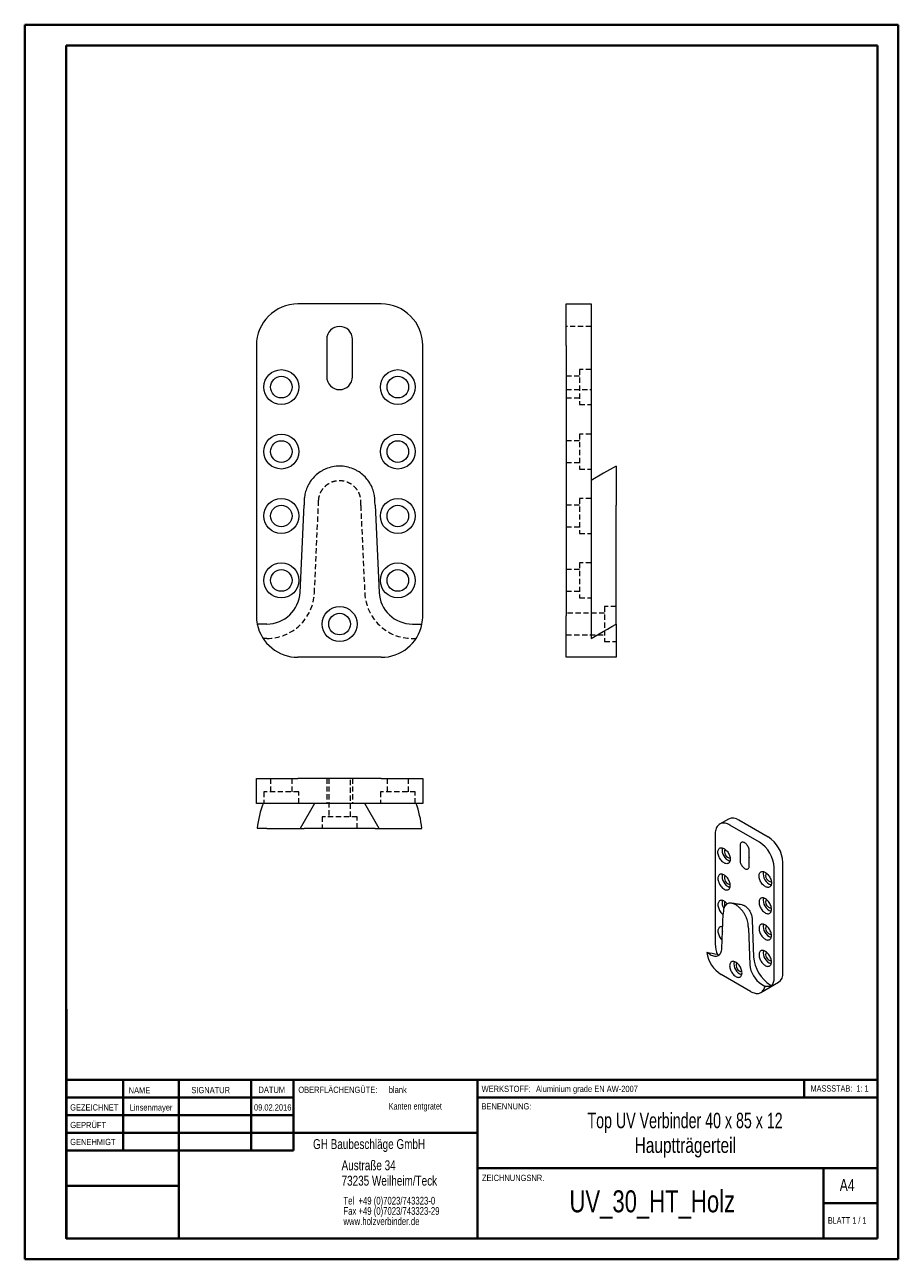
# Model space of a CAD drawing. Header units: millimetres. Extents: x 0 to 210, y 0 to 297.
import ezdxf

# ---------------------------------------------------------------- set-up
doc = ezdxf.new("R2010")
doc.units = ezdxf.units.MM
doc.linetypes.add('HIDDEN', pattern=[1.905, 1.27, -0.635])
doc.styles.add('SLDTEXTSTYLE0', font='TXT', dxfattribs={"width": 0.75})
doc.styles.add('SLDTEXTSTYLE1', font='TXT', dxfattribs={"width": 0.681818})
doc.styles.add('SLDTEXTSTYLE2', font='TXT', dxfattribs={"width": 0.7})
doc.styles.add('SLDTEXTSTYLE3', font='TXT', dxfattribs={"width": 0.689655})

# ---------------------------------------------------------------- blocks, each defined once
blk = doc.blocks.new('SW_NOTE_0')
at = {"color": 0, "linetype": 'Continuous', "lineweight": 0, "char_height": 1.8521, "attachment_point": 1, "style": 'SLDTEXTSTYLE0'}
for s, insert in [('Tel  +49 (0)7023/743323-0', (0, 2.39)), ('Fax +49 (0)7023/743323-29', (0, -0.08)), ('www.holzverbinder.de', (0, -2.55))]:
    blk.add_mtext(s, dxfattribs=dict(at, insert=insert))

msp = doc.modelspace()

# ---------------------------------------------------------------- linework, layer by layer
at = {"color": 7, "linetype": 'Continuous', "lineweight": 40}
for p, q in [((0.08, 0.21), (0.08, 297.21)), ((0.08, 297.21), (210.08, 297.21)), ((210.08, 0.21), (210.08, 297.21)), ((210.08, 292.21), (210.08, 297.21)), ((10.08, 292.21), (205.08, 292.21)), ((10.08, 5.21), (10.08, 292.21)), ((205.08, 5.21), (205.08, 292.21)), ((10.11, 60.37), (10.11, 5.12)), ((205.08, 43.37), (10.11, 43.37)), ((23.71, 43.37), (23.71, 26.37)), ((37.1, 43.37), (37.1, 5.12)), ((54.51, 43.37), (54.51, 26.38)), ((64.71, 26.39), (64.71, 43.37)), ((108.91, 43.37), (108.91, 5.12)), ((187.47, 39.12), (187.47, 43.37)), ((64.71, 39.1), (10.11, 39.1)), ((205.08, 39.12), (108.91, 39.12)), ((64.71, 34.87), (10.11, 34.87)), ((108.91, 30.62), (10.11, 30.62)), ((64.71, 26.39), (10.11, 26.37)), ((108.91, 22.12), (205.08, 22.12)), ((192.08, 5.21), (192.08, 22.21)), ((37.1, 17.87), (10.11, 17.87)), ((10.11, 13.71), (10.08, 13.71)), ((205.08, 13.71), (192.08, 13.71)), ((10.11, 9.46), (10.08, 9.46)), ((10.08, 5.21), (205.08, 5.21)), ((205.08, 5.21), (180.99, 5.21)), ((0.08, 0.21), (210.08, 0.21))]:
    msp.add_line(p, q, dxfattribs=at)
at = {"color": 7, "linetype": 'Continuous', "lineweight": 15}
for p, q in [((85.77, 230.03), (65.77, 230.03)), ((130.25, 230.03), (136.25, 230.03)), ((130.25, 220.03), (130.25, 230.03)), ((136.25, 230.03), (136.25, 220.03)), ((55.77, 220.03), (55.77, 155.03)), ((72.67, 221.53), (72.67, 212.53)), ((78.87, 212.53), (78.87, 221.53)), ((95.77, 155.03), (95.77, 220.03)), ((130.25, 220.03), (130.25, 155.03)), ((136.25, 220.03), (136.25, 155.03)), ((66.26, 160.66), (67.22, 181.6)), ((84.31, 181.6), (85.28, 160.66)), ((142.25, 160.66), (142.25, 181.6)), ((142.25, 153.03), (142.25, 160.66)), ((130.25, 145.03), (130.25, 155.03)), ((136.25, 155.03), (136.25, 149.57)), ((58.27, 153.03), (55.97, 153.03)), ((93.27, 153.03), (95.57, 153.03)), ((142.25, 153.03), (142.25, 145.03)), ((85.77, 145.03), (65.77, 145.03)), ((142.25, 145.03), (130.25, 145.03)), ((55.77, 109.89), (55.77, 115.89)), ((55.77, 115.89), (65.77, 115.89)), ((85.77, 115.89), (65.77, 115.89)), ((85.77, 115.89), (95.77, 115.89)), ((95.77, 115.89), (95.77, 109.89)), ((65.77, 109.89), (55.77, 109.89)), ((85.77, 109.89), (65.77, 109.89)), ((69.72, 109.89), (66.26, 103.89)), ((85.28, 103.89), (81.82, 109.89)), ((95.77, 109.89), (85.77, 109.89)), ((169.24, 106.13), (167.12, 104.9)), ((176.69, 100.57), (169.61, 104.66)), ((178.81, 101.8), (171.74, 105.88)), ((58.27, 103.89), (55.97, 103.89)), ((58.27, 103.89), (66.26, 103.89)), ((66.26, 103.89), (67.22, 103.89)), ((84.31, 103.89), (85.28, 103.89)), ((85.28, 103.89), (93.27, 103.89)), ((93.27, 103.89), (95.57, 103.89)), ((166.08, 102.61), (166.08, 76.08)), ((172.05, 99.78), (172.05, 96.1)), ((174.18, 99), (174.18, 97.33)), ((174.25, 94.84), (174.25, 98.51)), ((182.34, 69.14), (182.34, 95.68)), ((180.22, 67.91), (180.22, 94.45)), ((167.67, 75.01), (168.01, 83.36)), ((174.95, 81.79), (175.29, 72.99)), ((174.05, 79.88), (174.39, 71.13)), ((164.84, 73.53), (164.03, 73.99)), ((166.91, 73.37), (166.65, 73.51)), ((174.56, 64.65), (167.49, 68.73)), ((177.06, 64.4), (181.31, 66.85)), ((177.22, 66.38), (178.03, 65.91)), ((179.34, 66.19), (179.65, 66.01))]:
    msp.add_line(p, q, dxfattribs=at)
at = {"color": 7, "linetype": 'HIDDEN', "lineweight": 0}
for p, q in [((136.25, 224.63), (130.25, 224.63)), ((133.45, 214.23), (133.45, 205.83)), ((136.25, 214.23), (133.45, 214.23)), ((133.45, 212.63), (130.25, 212.63)), ((130.25, 209.43), (136.25, 209.43)), ((130.25, 207.43), (133.45, 207.43)), ((133.45, 205.83), (136.25, 205.83)), ((133.45, 197.13), (130.25, 197.13)), ((133.45, 198.73), (133.45, 190.33)), ((136.25, 198.73), (133.45, 198.73)), ((130.25, 191.93), (133.45, 191.93)), ((133.45, 190.33), (136.25, 190.33)), ((69.72, 160.5), (70.69, 181.55)), ((80.84, 181.55), (81.82, 160.5)), ((133.45, 181.63), (130.25, 181.63)), ((133.45, 183.23), (133.45, 174.83)), ((136.25, 183.23), (133.45, 183.23)), ((130.25, 176.43), (133.45, 176.43)), ((133.45, 174.83), (136.25, 174.83)), ((133.45, 167.73), (133.45, 159.33)), ((136.25, 167.73), (133.45, 167.73)), ((133.45, 166.13), (130.25, 166.13)), ((130.25, 160.93), (133.45, 160.93)), ((133.45, 159.33), (136.25, 159.33)), ((139.45, 155.63), (130.25, 155.63)), ((139.45, 157.23), (139.45, 148.83)), ((142.25, 157.23), (139.45, 157.23)), ((58.27, 149.57), (57.39, 149.57)), ((93.27, 149.57), (94.14, 149.57)), ((130.25, 150.43), (139.45, 150.43)), ((139.45, 148.83), (142.25, 148.83)), ((59.17, 115.89), (59.17, 112.69)), ((64.37, 112.69), (64.37, 115.89)), ((72.67, 115.89), (72.67, 109.89)), ((73.17, 115.89), (73.17, 106.69)), ((78.37, 106.69), (78.37, 115.89)), ((78.87, 115.89), (78.87, 109.89)), ((87.17, 115.89), (87.17, 112.69)), ((92.37, 112.69), (92.37, 115.89)), ((65.97, 112.69), (57.57, 112.69)), ((57.57, 112.69), (57.57, 109.89)), ((65.97, 109.89), (65.97, 112.69)), ((93.97, 112.69), (85.57, 112.69)), ((85.57, 112.69), (85.57, 109.89)), ((93.97, 109.89), (93.97, 112.69)), ((79.97, 106.69), (71.57, 106.69)), ((71.57, 106.69), (71.57, 103.89)), ((79.97, 103.89), (79.97, 106.69))]:
    msp.add_line(p, q, dxfattribs=at)
at = {"color": 7, "linetype": 'Continuous', "lineweight": 0}
for p, q in [((64.71, 39.12), (10.11, 39.12)), ((23.71, 5.21), (23.71, 5.12)), ((54.51, 5.21), (54.51, 5.12))]:
    msp.add_line(p, q, dxfattribs=at)
at = {"color": 7, "linetype": 'Continuous', "lineweight": 15, "flags": 128}
for points in [[(142.25, 191.03), (139.25, 189.3), (136.25, 187.57)], [(136.25, 149.57), (137.18, 150.1), (138.14, 150.66), (139.13, 151.23), (140.15, 151.82), (141.19, 152.42), (142.25, 153.03)], [(169.61, 104.66), (169.32, 104.81), (169.03, 104.94), (168.75, 105.03), (168.47, 105.1), (168.19, 105.13), (167.93, 105.14), (167.68, 105.11), (167.44, 105.05), (167.22, 104.96), (167.01, 104.84), (166.82, 104.69), (166.66, 104.52), (166.51, 104.31), (166.38, 104.08), (166.27, 103.83), (166.19, 103.55), (166.13, 103.26), (166.09, 102.95), (166.08, 102.61)], [(169.69, 96.45), (169.67, 96.24), (169.64, 96.05), (169.58, 95.88), (169.5, 95.73), (169.4, 95.61), (169.28, 95.51), (169.15, 95.44), (169, 95.4), (168.83, 95.39), (168.66, 95.41), (168.48, 95.46), (168.29, 95.54), (168.11, 95.65), (167.92, 95.78), (167.74, 95.94), (167.57, 96.12), (167.41, 96.32), (167.25, 96.53), (167.12, 96.76), (167, 96.99), (166.9, 97.23), (166.82, 97.47), (166.76, 97.71), (166.73, 97.94), (166.72, 98.16), (166.73, 98.37), (166.76, 98.56), (166.82, 98.74), (166.9, 98.88), (167, 99.01), (167.12, 99.11), (167.25, 99.18), (167.41, 99.21), (167.57, 99.22), (167.74, 99.2), (167.92, 99.15), (168.11, 99.07), (168.29, 98.97), (168.48, 98.83), (168.66, 98.67), (168.83, 98.49), (169, 98.3), (169.15, 98.08), (169.28, 97.86), (169.4, 97.62), (169.5, 97.38), (169.58, 97.14), (169.64, 96.9), (169.67, 96.67), (169.69, 96.45)], [(174.25, 98.51), (174.23, 98.71), (174.2, 98.91), (174.14, 99.12), (174.06, 99.34), (173.95, 99.54), (173.83, 99.74), (173.7, 99.92), (173.55, 100.09), (173.39, 100.24), (173.23, 100.36), (173.07, 100.45), (172.91, 100.52), (172.75, 100.55), (172.6, 100.56), (172.47, 100.53), (172.35, 100.47), (172.24, 100.38), (172.16, 100.26), (172.1, 100.12), (172.07, 99.96), (172.05, 99.78)], [(172.05, 96.1), (172.07, 95.91), (172.1, 95.7), (172.16, 95.49), (172.24, 95.28), (172.35, 95.07), (172.47, 94.88), (172.6, 94.69), (172.75, 94.52), (172.91, 94.38), (173.07, 94.26), (173.23, 94.16), (173.39, 94.1), (173.55, 94.06), (173.7, 94.06), (173.83, 94.09), (173.95, 94.15), (174.06, 94.24), (174.14, 94.35), (174.2, 94.49), (174.23, 94.66), (174.25, 94.84)], [(169.69, 90.12), (169.67, 90.34), (169.64, 90.58), (169.58, 90.81), (169.5, 91.05), (169.4, 91.29), (169.28, 91.53), (169.15, 91.75), (169, 91.97), (168.83, 92.17), (168.66, 92.35), (168.48, 92.5), (168.29, 92.64), (168.11, 92.74), (167.92, 92.82), (167.74, 92.88), (167.57, 92.9), (167.41, 92.89), (167.25, 92.85), (167.12, 92.78), (167, 92.68), (166.9, 92.56), (166.82, 92.41), (166.76, 92.24), (166.73, 92.04), (166.72, 91.84), (166.73, 91.61), (166.76, 91.38), (166.82, 91.15), (166.9, 90.9), (167, 90.66), (167.12, 90.43), (167.25, 90.2), (167.41, 89.99), (167.57, 89.79), (167.74, 89.61), (167.92, 89.46), (168.11, 89.32), (168.29, 89.21), (168.48, 89.13), (168.66, 89.08), (168.83, 89.06), (169, 89.07), (169.15, 89.11), (169.28, 89.18), (169.4, 89.28), (169.5, 89.4), (169.58, 89.55), (169.64, 89.72), (169.67, 89.91), (169.69, 90.12)], [(179.59, 90.74), (179.57, 90.53), (179.54, 90.34), (179.48, 90.16), (179.4, 90.02), (179.3, 89.89), (179.18, 89.79), (179.05, 89.73), (178.9, 89.69), (178.73, 89.68), (178.56, 89.7), (178.38, 89.75), (178.19, 89.83), (178.01, 89.94), (177.82, 90.07), (177.64, 90.23), (177.47, 90.41), (177.3, 90.6), (177.15, 90.82), (177.02, 91.04), (176.9, 91.28), (176.8, 91.52), (176.72, 91.76), (176.66, 92), (176.63, 92.23), (176.62, 92.45), (176.63, 92.66), (176.66, 92.85), (176.72, 93.02), (176.8, 93.17), (176.9, 93.29), (177.02, 93.39), (177.15, 93.46), (177.3, 93.5), (177.47, 93.51), (177.64, 93.49), (177.82, 93.44), (178.01, 93.36), (178.19, 93.25), (178.38, 93.12), (178.56, 92.96), (178.73, 92.78), (178.9, 92.58), (179.05, 92.37), (179.18, 92.14), (179.3, 91.91), (179.4, 91.67), (179.48, 91.43), (179.54, 91.19), (179.57, 90.96), (179.59, 90.74)], [(168.94, 85.71), (168.83, 85.84), (168.66, 86.02), (168.48, 86.17), (168.29, 86.31), (168.11, 86.42), (167.92, 86.5), (167.74, 86.55), (167.57, 86.57), (167.41, 86.56), (167.25, 86.52), (167.12, 86.45), (167, 86.35), (166.9, 86.23), (166.82, 86.08), (166.76, 85.91), (166.73, 85.72), (166.72, 85.51), (166.73, 85.29), (166.76, 85.06), (166.82, 84.82), (166.9, 84.58), (167, 84.34), (167.12, 84.1), (167.25, 83.88), (167.41, 83.66), (167.57, 83.46), (167.74, 83.29), (167.92, 83.13), (168, 83.07)], [(179.59, 84.41), (179.57, 84.63), (179.54, 84.86), (179.48, 85.1), (179.4, 85.34), (179.3, 85.58), (179.18, 85.81), (179.05, 86.04), (178.9, 86.25), (178.73, 86.45), (178.56, 86.63), (178.38, 86.79), (178.19, 86.92), (178.01, 87.03), (177.82, 87.11), (177.64, 87.16), (177.47, 87.18), (177.3, 87.17), (177.15, 87.13), (177.02, 87.06), (176.9, 86.97), (176.8, 86.84), (176.72, 86.69), (176.66, 86.52), (176.63, 86.33), (176.62, 86.12), (176.63, 85.9), (176.66, 85.67), (176.72, 85.43), (176.8, 85.19), (176.9, 84.95), (177.02, 84.72), (177.15, 84.49), (177.3, 84.28), (177.47, 84.08), (177.64, 83.9), (177.82, 83.74), (178.01, 83.61), (178.19, 83.5), (178.38, 83.42), (178.56, 83.37), (178.73, 83.35), (178.9, 83.36), (179.05, 83.4), (179.18, 83.47), (179.3, 83.56), (179.4, 83.69), (179.48, 83.84), (179.54, 84.01), (179.57, 84.2), (179.59, 84.41)], [(167.88, 80.18), (167.74, 80.22), (167.57, 80.24), (167.41, 80.23), (167.25, 80.19), (167.12, 80.12), (167, 80.02), (166.9, 79.9), (166.82, 79.75), (166.76, 79.58), (166.73, 79.39), (166.72, 79.18), (166.73, 78.96), (166.76, 78.73), (166.82, 78.49), (166.9, 78.25), (167, 78.01), (167.12, 77.77), (167.25, 77.55), (167.41, 77.33), (167.57, 77.14), (167.74, 76.96), (167.75, 76.95)], [(179.59, 78.08), (179.57, 78.3), (179.54, 78.53), (179.48, 78.77), (179.4, 79.01), (179.3, 79.25), (179.18, 79.49), (179.05, 79.71), (178.9, 79.92), (178.73, 80.12), (178.56, 80.3), (178.38, 80.46), (178.19, 80.59), (178.01, 80.7), (177.82, 80.78), (177.64, 80.83), (177.47, 80.85), (177.3, 80.84), (177.15, 80.8), (177.02, 80.74), (176.9, 80.64), (176.8, 80.51), (176.72, 80.36), (176.66, 80.19), (176.63, 80), (176.62, 79.79), (176.63, 79.57), (176.66, 79.34), (176.72, 79.1), (176.8, 78.86), (176.9, 78.62), (177.02, 78.39), (177.15, 78.16), (177.3, 77.95), (177.47, 77.75), (177.64, 77.57), (177.82, 77.41), (178.01, 77.28), (178.19, 77.17), (178.38, 77.09), (178.56, 77.04), (178.73, 77.02), (178.9, 77.03), (179.05, 77.07), (179.18, 77.14), (179.3, 77.23), (179.4, 77.36), (179.48, 77.51), (179.54, 77.68), (179.57, 77.87), (179.59, 78.08)], [(164.84, 73.53), (165.11, 73.39), (165.38, 73.28), (165.64, 73.2), (165.89, 73.15), (166.14, 73.14), (166.37, 73.16), (166.59, 73.22), (166.8, 73.3), (166.98, 73.42), (167.15, 73.57), (167.29, 73.75), (167.42, 73.95), (167.52, 74.18), (167.59, 74.44), (167.64, 74.72), (167.67, 75.01)], [(179.59, 71.75), (179.57, 71.97), (179.54, 72.2), (179.48, 72.44), (179.4, 72.68), (179.3, 72.92), (179.18, 73.16), (179.05, 73.38), (178.9, 73.6), (178.73, 73.79), (178.56, 73.97), (178.38, 74.13), (178.19, 74.27), (178.01, 74.37), (177.82, 74.45), (177.64, 74.5), (177.47, 74.52), (177.3, 74.52), (177.15, 74.48), (177.02, 74.41), (176.9, 74.31), (176.8, 74.19), (176.72, 74.04), (176.66, 73.86), (176.63, 73.67), (176.62, 73.47), (176.63, 73.24), (176.66, 73.01), (176.72, 72.77), (176.8, 72.53), (176.9, 72.29), (177.02, 72.06), (177.15, 71.83), (177.3, 71.62), (177.47, 71.42), (177.64, 71.24), (177.82, 71.08), (178.01, 70.95), (178.19, 70.84), (178.38, 70.76), (178.56, 70.71), (178.73, 70.69), (178.9, 70.7), (179.05, 70.74), (179.18, 70.81), (179.3, 70.91), (179.4, 71.03), (179.48, 71.18), (179.54, 71.35), (179.57, 71.54), (179.59, 71.75)], [(172.51, 69.1), (172.5, 69.32), (172.47, 69.55), (172.41, 69.79), (172.33, 70.03), (172.23, 70.27), (172.11, 70.5), (171.98, 70.73), (171.82, 70.94), (171.66, 71.14), (171.49, 71.32), (171.31, 71.48), (171.12, 71.61), (170.94, 71.72), (170.75, 71.8), (170.57, 71.85), (170.4, 71.87), (170.23, 71.86), (170.08, 71.82), (169.95, 71.75), (169.83, 71.66), (169.73, 71.53), (169.65, 71.38), (169.59, 71.21), (169.56, 71.02), (169.54, 70.81), (169.56, 70.59), (169.59, 70.36), (169.65, 70.12), (169.73, 69.88), (169.83, 69.64), (169.95, 69.41), (170.08, 69.18), (170.23, 68.97), (170.4, 68.77), (170.57, 68.59), (170.75, 68.43), (170.94, 68.3), (171.12, 68.19), (171.31, 68.11), (171.49, 68.06), (171.66, 68.04), (171.82, 68.05), (171.98, 68.09), (172.11, 68.16), (172.23, 68.25), (172.33, 68.38), (172.41, 68.53), (172.47, 68.7), (172.5, 68.89), (172.51, 69.1)], [(174.56, 64.65), (174.85, 64.5), (175.13, 64.37), (175.41, 64.28), (175.68, 64.21), (175.95, 64.17), (176.21, 64.17), (176.45, 64.19), (176.69, 64.24), (176.91, 64.32), (177.11, 64.43), (177.3, 64.57), (177.47, 64.73), (177.63, 64.92), (177.76, 65.14), (177.87, 65.37), (177.96, 65.63), (178.03, 65.91)]]:
    msp.add_lwpolyline(points, dxfattribs=at)
at = {"color": 7, "linetype": 'Continuous', "lineweight": 15}
for centre, radius in [((61.77, 210.03), 4.2), ((89.77, 210.03), 4.2), ((61.77, 210.03), 2.6), ((89.77, 210.03), 2.6), ((61.77, 194.53), 4.2), ((61.77, 194.53), 2.6), ((89.77, 194.53), 4.2), ((89.77, 194.53), 2.6), ((61.77, 179.03), 4.2), ((61.77, 179.03), 2.6), ((89.77, 179.03), 4.2), ((89.77, 179.03), 2.6), ((61.77, 163.53), 4.2), ((89.77, 163.53), 4.2), ((61.77, 163.53), 2.6), ((89.77, 163.53), 2.6), ((75.77, 153.03), 4.2), ((75.77, 153.03), 2.6)]:
    msp.add_circle(centre, radius, dxfattribs=at)
for centre, radius, start, end in [((65.77, 220.03), 10, 90, 180), ((85.77, 220.03), 10, 360, 90), ((75.77, 221.53), 3.1, 0, 180), ((75.77, 212.53), 3.1, 180, 0), ((58.27, 161.03), 8, 270, 357.3575), ((93.27, 161.03), 8, 182.6425, 270), ((65.77, 155.03), 10, 180, 191.537), ((85.77, 155.03), 10, 348.463, 0), ((65.77, 155.03), 10, 191.537, 270), ((85.77, 155.03), 10, 270, 348.463), ((170.27, 103.85), 2.5, 54.1916, 114.4979), ((174.68, 95.34), 7.67, 2.5439, 57.4561), ((170.6, 98.69), 2.88, 169.9102, 250.0845), ((169.88, 98.28), 1.6, 157.5827, 262.4119), ((172.56, 94.11), 7.67, 2.5438, 57.4562), ((176.06, 97.35), 1.89, 180.7359, 195.7516), ((170.6, 92.37), 2.88, 169.9102, 250.0845), ((169.88, 91.95), 1.6, 157.5827, 262.4119), ((180.5, 92.98), 2.88, 169.9102, 250.0845), ((179.78, 92.56), 1.6, 157.5827, 262.4119), ((170.3, 86.03), 2.58, 168.5841, 213.0803), ((169.47, 85.68), 1.2, 152.756, 204.4831), ((180.5, 86.65), 2.88, 169.9102, 250.0845), ((179.78, 86.24), 1.6, 157.5827, 262.4119), ((169.89, 79.71), 2.18, 166.5784, 199.0827), ((180.5, 80.32), 2.88, 169.9102, 250.0845), ((179.78, 79.91), 1.6, 157.5827, 262.4119), ((172.75, 76.23), 6.67, 181.2868, 203.9849), ((180.5, 73.99), 2.88, 169.9102, 250.0845), ((171.73, 75.29), 7.81, 189.5357, 237.1406), ((173.43, 71.34), 2.88, 169.9102, 250.0845), ((172.71, 70.92), 1.6, 157.5827, 262.4119), ((184.13, 73.65), 8.87, 184.2465, 237.2794), ((179.78, 73.58), 1.6, 157.5827, 262.4119), ((180.56, 71.59), 6.19, 184.2465, 237.2794), ((179.85, 68.88), 2.5, 305.5003, 5.8119), ((177.29, 67.76), 2.94, 323.4147, 2.9268)]:
    msp.add_arc(centre, radius, start, end, dxfattribs=at)
at = {"color": 7, "linetype": 'HIDDEN', "lineweight": 0}
for centre, start, end in [((58.27, 161.03), 270, 357.3575), ((93.27, 161.03), 182.6425, 270)]:
    msp.add_arc(centre, 11.46, start, end, dxfattribs=at)
at = {"color": 7, "linetype": 'Continuous', "lineweight": 15}
for centre, major_axis, ratio, start_param, end_param in [((65.77, 100.43), (0, 17.32), 0.57735, 0.992724, 1.369438), ((85.77, 100.43), (0, 17.32), 0.57735, 4.913747, 5.290461), ((166.27, 72.1), (7.06, -1.56), 0.201835, 1.560858, 1.937572), ((173.34, 68.02), (7.06, -1.56), 0.201835, 5.481881, 5.858595)]:
    msp.add_ellipse(centre, major_axis=major_axis, ratio=ratio, start_param=start_param, end_param=end_param, dxfattribs=at)
for points, knots in [([(84.26, 182.81), (84.25, 183.08), (84.2, 183.75), (84.05, 184.47), (83.8, 185.34), (83.46, 186.25), (82.91, 187.18), (82.3, 187.99), (81.67, 188.7), (80.68, 189.5), (80, 189.9), (79.53, 190.15), (78.8, 190.5), (77.46, 190.91), (76.33, 191.03), (75.2, 191.03), (74.07, 190.91), (72.74, 190.5), (72, 190.15), (71.53, 189.9), (70.85, 189.5), (69.87, 188.7), (69.24, 187.99), (68.63, 187.18), (68.07, 186.25), (67.73, 185.34), (67.48, 184.47), (67.33, 183.75), (67.28, 183.08), (67.27, 182.81)], [0.0161297, 0.0161297, 0.0161297, 0.0161297, 0.0625, 0.125, 0.125, 0.1875, 0.25, 0.25, 0.3, 0.35, 0.375, 0.375, 0.4, 0.45, 0.5, 0.5, 0.55, 0.6, 0.625, 0.625, 0.65, 0.7, 0.75, 0.75, 0.8125, 0.875, 0.875, 0.9375, 0.9838703, 0.9838703, 0.9838703, 0.9838703]), ([(142.25, 191.03), (142.25, 191.03), (142.25, 190.91), (142.25, 190.5), (142.25, 190.15), (142.25, 189.9), (142.25, 189.5), (142.25, 188.7), (142.25, 187.99), (142.25, 187.18), (142.25, 186.25), (142.25, 185.34), (142.25, 184.47), (142.25, 183.75), (142.25, 183.08), (142.25, 182.81)], [0.0161297, 0.0161297, 0.0161297, 0.0161297, 0.0661297, 0.1161297, 0.1411297, 0.1411297, 0.1661297, 0.2161297, 0.2661297, 0.2661297, 0.3286297, 0.3911297, 0.3911297, 0.4536297, 0.5, 0.5, 0.5, 0.5]), ([(84.26, 103.89), (84.25, 103.89), (84.2, 103.89), (84.05, 103.89), (83.8, 103.89), (83.46, 103.89), (82.91, 103.89), (82.3, 103.89), (81.67, 103.89), (80.68, 103.89), (80, 103.89), (79.53, 103.89), (78.8, 103.89), (77.46, 103.89), (76.33, 103.89), (75.2, 103.89), (74.07, 103.89), (72.74, 103.89), (72, 103.89), (71.53, 103.89), (70.85, 103.89), (69.87, 103.89), (69.24, 103.89), (68.63, 103.89), (68.07, 103.89), (67.73, 103.89), (67.48, 103.89), (67.33, 103.89), (67.28, 103.89), (67.27, 103.89)], [0.0161297, 0.0161297, 0.0161297, 0.0161297, 0.0625, 0.125, 0.125, 0.1875, 0.25, 0.25, 0.3, 0.35, 0.375, 0.375, 0.4, 0.45, 0.5, 0.5, 0.55, 0.6, 0.625, 0.625, 0.65, 0.7, 0.75, 0.75, 0.8125, 0.875, 0.875, 0.9375, 0.9838703, 0.9838703, 0.9838703, 0.9838703]), ([(174.03, 80.38), (174.03, 80.49), (174.01, 80.77), (173.96, 81.1), (173.87, 81.51), (173.75, 81.95), (173.55, 82.44), (173.34, 82.9), (173.12, 83.31), (172.77, 83.84), (172.53, 84.14), (172.36, 84.34), (172.1, 84.63), (171.63, 85.07), (171.23, 85.35), (170.83, 85.58), (170.43, 85.77), (169.96, 85.87), (169.7, 85.88), (169.53, 85.87), (169.29, 85.85), (168.94, 85.72), (168.72, 85.56), (168.5, 85.35), (168.31, 85.09), (168.19, 84.79), (168.1, 84.48), (168.05, 84.22), (168.03, 83.95), (168.03, 83.85)], [0.0161297, 0.0161297, 0.0161297, 0.0161297, 0.0625, 0.125, 0.125, 0.1875, 0.25, 0.25, 0.3, 0.35, 0.375, 0.375, 0.4, 0.45, 0.5, 0.5, 0.55, 0.6, 0.625, 0.625, 0.65, 0.7, 0.75, 0.75, 0.8125, 0.875, 0.875, 0.9375, 0.9838703, 0.9838703, 0.9838703, 0.9838703]), ([(172.5, 85.51), (172.08, 85.57), (171.23, 85.68), (170.38, 85.8), (169.95, 85.86)], [0, 0, 0, 0, 0.5, 1, 1, 1, 1]), ([(172.51, 85.51), (172.6, 85.49), (172.81, 85.45), (173.15, 85.29), (173.51, 85.04), (173.84, 84.73), (174.14, 84.38), (174.39, 84), (174.59, 83.61), (174.75, 83.23), (174.85, 82.87), (174.91, 82.54), (174.92, 82.35), (174.93, 82.26)], [0, 0, 0, 0, 0.089811, 0.19451, 0.299209, 0.403979, 0.502003, 0.596705, 0.684696, 0.775783, 0.858593, 0.932737, 1, 1, 1, 1])]:
    msp.add_open_spline(points, degree=3, knots=knots, dxfattribs=at)
at = {"color": 7, "linetype": 'HIDDEN', "lineweight": 0}
msp.add_open_spline([(70.74, 182.7), (70.74, 182.83), (70.76, 183.22), (70.84, 183.62), (70.99, 184.14), (71.19, 184.69), (71.51, 185.24), (71.87, 185.73), (72.24, 186.16), (72.84, 186.65), (73.24, 186.89), (73.51, 187.04), (73.94, 187.24), (74.77, 187.49), (75.43, 187.57), (76.1, 187.57), (76.77, 187.49), (77.59, 187.24), (78.02, 187.04), (78.3, 186.89), (78.69, 186.65), (79.29, 186.16), (79.66, 185.73), (80.02, 185.24), (80.35, 184.69), (80.55, 184.14), (80.69, 183.62), (80.77, 183.22), (80.8, 182.83), (80.8, 182.7)], degree=3, knots=[0.0239759, 0.0239759, 0.0239759, 0.0239759, 0.0625, 0.125, 0.125, 0.1875, 0.25, 0.25, 0.3, 0.35, 0.375, 0.375, 0.4, 0.45, 0.5, 0.5, 0.55, 0.6, 0.625, 0.625, 0.65, 0.7, 0.75, 0.75, 0.8125, 0.875, 0.875, 0.9375, 0.9760241, 0.9760241, 0.9760241, 0.9760241], dxfattribs=at)
at = {"color": 7, "linetype": 'Continuous', "lineweight": 15}
for points in [[(67.27, 182.81), (67.26, 182.41), (67.24, 182), (67.22, 181.6)], [(84.31, 181.6), (84.29, 182), (84.28, 182.41), (84.26, 182.81)], [(142.25, 182.81), (142.25, 182.41), (142.25, 182), (142.25, 181.6)], [(67.27, 103.89), (67.26, 103.89), (67.24, 103.89), (67.22, 103.89)], [(84.31, 103.89), (84.29, 103.89), (84.28, 103.89), (84.26, 103.89)], [(168.03, 83.85), (168.02, 83.68), (168.02, 83.52), (168.01, 83.36)], [(174.05, 79.88), (174.04, 80.04), (174.04, 80.21), (174.03, 80.38)], [(174.93, 82.26), (174.93, 82.11), (174.94, 81.95), (174.95, 81.79)]]:
    msp.add_open_spline(points, degree=3, dxfattribs=at)
at = {"color": 7, "linetype": 'HIDDEN', "lineweight": 0}
for points in [[(70.69, 181.55), (70.71, 181.93), (70.72, 182.32), (70.74, 182.7)], [(80.8, 182.7), (80.81, 182.32), (80.83, 181.93), (80.84, 181.55)]]:
    msp.add_open_spline(points, degree=3, dxfattribs=at)

# ---------------------------------------------------------------- block references
at = {"color": 7, "linetype": 'Continuous', "lineweight": 0}
msp.add_blockref('SW_NOTE_0', (76.7, 12.85), dxfattribs=at)

# ---------------------------------------------------------------- texts
for s, insert, char_height, attachment_point, style in [('NAME', (25.07, 41.62), 1.5, 1, 'SLDTEXTSTYLE0'), ('SIGNATUR', (40.14, 41.68), 1.5, 1, 'SLDTEXTSTYLE0'), ('DATUM', (56.28, 41.74), 1.5, 1, 'SLDTEXTSTYLE0'), ('OBERFLÄCHENGÜTE:', (65.86, 41.74), 1.5, 1, 'SLDTEXTSTYLE0'), ('blank', (87.58, 41.8), 1.587, 1, 'SLDTEXTSTYLE0'), ('WERKSTOFF:', (109.91, 41.96), 1.5, 1, 'SLDTEXTSTYLE0'), ('Aluminium grade EN AW-2007', (122.99, 41.96), 1.5, 1, 'SLDTEXTSTYLE0'), ('MASSSTAB:  1: 1', (188.99, 42.07), 1.5, 1, 'SLDTEXTSTYLE2'), ('GEZEICHNET', (11, 37.51), 1.5, 1, 'SLDTEXTSTYLE0'), ('Linsenmayer', (30.45, 37.5), 1.4986, 2, 'SLDTEXTSTYLE0'), ('09.02.2016', (59.69, 37.5), 1.499, 2, 'SLDTEXTSTYLE0'), ('Kanten entgratet', (87.58, 37.84), 1.5875, 1, 'SLDTEXTSTYLE0'), ('BENENNUNG:', (109.88, 37.77), 1.5, 1, 'SLDTEXTSTYLE0'), ('Top UV Verbinder 40 x 85 x 12', (158.82, 35.46), 3.7042, 2, 'SLDTEXTSTYLE3'), ('GEPRÜFT', (11.03, 33.28), 1.5, 1, 'SLDTEXTSTYLE0'), ('Hauptträgerteil', (158.88, 29.52), 3.7042, 2, 'SLDTEXTSTYLE0'), ('GENEHMIGT', (11.02, 29.19), 1.5, 1, 'SLDTEXTSTYLE0'), ('GH Baubeschläge GmbH', (69.39, 29.13), 2.3813, 1, 'SLDTEXTSTYLE0'), ('Austraße 34', (76.25, 24.02), 2.3813, 1, 'SLDTEXTSTYLE0'), ('73235 Weilheim/Teck', (76.25, 20.32), 2.3813, 1, 'SLDTEXTSTYLE0'), ('ZEICHNUNGSNR.', (110, 20.55), 1.5, 1, 'SLDTEXTSTYLE0'), ('A4', (196, 19.52), 2.91, 1, 'SLDTEXTSTYLE0'), ('UV_30_HT_Holz', (150.94, 16.81), 5.2917, 2, 'SLDTEXTSTYLE0'), ('BLATT 1 / 1', (193.16, 10.36), 1.5875, 1, 'SLDTEXTSTYLE1')]:
    msp.add_mtext(s, dxfattribs=dict(at, insert=insert, char_height=char_height, attachment_point=attachment_point, style=style))

doc.saveas('drawing.dxf')
